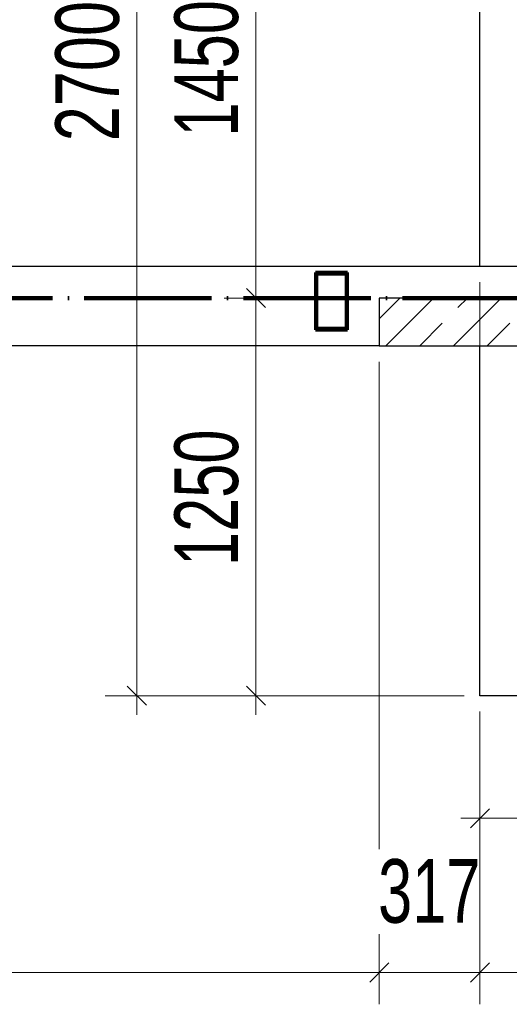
# Model space of a CAD drawing. Header units: millimetres. Extents: x 0 to 60000, y 0 to 29700.
# Tile 12 of 86: x 15655 to 17194, y 5055 to 8150. Entities that reach past the tile are written whole.
import ezdxf

# ---------------------------------------------------------------- set-up
doc = ezdxf.new("R2010")
doc.units = ezdxf.units.MM
for name, pattern in [('ALL_S16', [170, 100, -70]), ('STRICHPUNKT2_S11', [500, 400, -50, 0, -50]), ('STRICHPUNKT2_S5', [1100, 800, -100, 100, -100]), ('VERDECKT2_S2', [270, 200, -70])]:
    doc.linetypes.add(name, pattern=pattern)
for name, color, linetype, lineweight in [('AS_Belki', 7, 'Continuous', 25), ('Ogólne', 7, 'Continuous', 25), ('Osie', 30, 'STRICHPUNKT2_S5', 18), ('Standard', 7, 'Continuous', 25), ('Ściana nośna', 7, 'Continuous', 70)]:
    doc.layers.add(name, color=color, linetype=linetype, lineweight=lineweight)
doc.styles.add('ARIAL', font='ARIAL.TTF')

msp = doc.modelspace()

# ---------------------------------------------------------------- linework, layer by layer
at = {"layer": 'AS_Belki', "color": 30, "linetype": 'Continuous', "lineweight": 70, "transparency": 33554687}
for p, q in [((16585.5, 7354.8), (16585.5, 7174.8)), ((16685.5, 7354.8), (16585.5, 7354.8)), ((16589.5, 7178.8), (16589.5, 7350.8)), ((16589.5, 7350.8), (16681.5, 7350.8)), ((16681.5, 7350.8), (16681.5, 7178.8)), ((16685.5, 7174.8), (16685.5, 7354.8)), ((16585.5, 7174.8), (16685.5, 7174.8)), ((16681.5, 7178.8), (16589.5, 7178.8))]:
    msp.add_line(p, q, dxfattribs=at)
at = {"layer": 'Ogólne', "color": 4, "linetype": 'Continuous', "lineweight": 13, "transparency": 33554687}
for p, q in [((16397.9, 7274.8), (16397.9, 8724.8)), ((16427.9, 7244.8), (16367.9, 7304.8)), ((16397.9, 7274.8), (16297.9, 7274.8)), ((16397.9, 7274.8), (16497.9, 7274.8)), ((16785.5, 5542.6), (16785.5, 7074.8)), ((16053.5, 5994.8), (15993.5, 6054.8)), ((16427.9, 5994.8), (16367.9, 6054.8)), ((16023.5, 6024.8), (15923.5, 6024.8)), ((16023.5, 6024.8), (16123.5, 6024.8)), ((16023.5, 6024.8), (17052, 6024.8)), ((16023.5, 6024.8), (16023.5, 5964.8)), ((16397.9, 6024.8), (16297.9, 6024.8)), ((16397.9, 6024.8), (16497.9, 6024.8)), ((16397.9, 6024.8), (16397.9, 5964.8)), ((17102, 5154.7), (17102, 5974.8)), ((17102, 5542.6), (17102, 5974.8)), ((17102, 5639.3), (17102, 5739.3)), ((17072, 5609.4), (17132, 5669.3)), ((17102, 5639.3), (17042, 5639.3)), ((17102, 5639.3), (17102, 5539.3)), ((16785.5, 5154.7), (16785.5, 5274.7)), ((17102, 5154.7), (17102, 5274.7)), ((16785.5, 5154.7), (16785.5, 5254.7)), ((17102, 5154.7), (17102, 5254.7)), ((17102, 5154.7), (17102, 5254.7)), ((16755.5, 5124.7), (16815.5, 5184.6)), ((17072, 5124.7), (17132, 5184.6)), ((17072, 5124.7), (17132, 5184.6)), ((16785.5, 5154.7), (16785.5, 5054.7)), ((16785.5, 5154.7), (17102, 5154.7)), ((17102, 5154.7), (17042, 5154.7)), ((17102, 5154.7), (17102, 5054.7)), ((17102, 5154.7), (17102, 5054.7)), ((17102, 5154.7), (17162, 5154.7))]:
    msp.add_line(p, q, dxfattribs=at)
for points in [[(16023.5, 6024.8), (16023.5, 7658.7), (16023.5, 7658.7), (16023.5, 8724.8)], [(16397.9, 6024.8), (16397.9, 6325.1), (16397.9, 6325.1), (16397.9, 7274.8)], [(17102, 5639.3), (17524.3, 5639.3), (17524.3, 5639.3), (18002, 5639.3)], [(13135.5, 5154.7), (13714.6, 5154.7), (13714.6, 5154.7), (16785.5, 5154.7)], [(17102, 5154.7), (17937.6, 5154.7), (17937.6, 5154.7), (18902, 5154.7)]]:
    msp.add_lwpolyline(points, dxfattribs=at)
at = {"layer": 'Osie', "color": 1, "linetype": 'STRICHPUNKT2_S11', "lineweight": 140, "transparency": 33554687}
msp.add_line((3356, 7274.8), (44814, 7274.8), dxfattribs=at)
at = {"layer": 'Standard', "color": 3, "linetype": 'Continuous', "lineweight": 25, "transparency": 33554687}
for p, q in [((17102, 7374.8), (17102, 8724.8)), ((12144, 7374.8), (17777, 7374.8)), ((16785.5, 7124.8), (13135.5, 7124.8)), ((17102, 6024.8), (17102, 7124.8)), ((18902, 6024.8), (17102, 6024.8))]:
    msp.add_line(p, q, dxfattribs=at)
at = {"layer": 'Standard', "color": 3, "linetype": 'VERDECKT2_S2', "lineweight": 18, "transparency": 33554687}
msp.add_line((17102, 7124.8), (17102, 7374.8), dxfattribs=at)
at = {"layer": 'Ściana nośna', "color": 8, "linetype": 'ALL_S16', "lineweight": 35, "transparency": 33554687}
for p, q in [((16785.5, 7209.8), (16850.5, 7274.8)), ((16912.6, 7124.8), (17062.6, 7274.8)), ((17124.8, 7124.8), (17274.7, 7274.8))]:
    msp.add_line(p, q, dxfattribs=at)
at = {"layer": 'Ściana nośna', "color": 3, "linetype": 'Continuous', "lineweight": 25, "transparency": 33554687}
for p, q in [((16785.5, 7274.8), (16785.5, 7124.8)), ((17777, 7274.8), (16785.5, 7274.8)), ((16785.5, 7124.8), (17777, 7124.8))]:
    msp.add_line(p, q, dxfattribs=at)
at = {"layer": 'Ściana nośna', "color": 8, "linetype": 'Continuous', "lineweight": 35, "transparency": 33554687}
for p, q in [((16806.5, 7124.8), (16956.5, 7274.8)), ((17018.7, 7124.8), (17168.7, 7274.8))]:
    msp.add_line(p, q, dxfattribs=at)

# ---------------------------------------------------------------- texts
at = {"layer": 'Ogólne', "color": 3, "linetype": 'Continuous', "lineweight": 25, "transparency": 33554687, "char_height": 200, "attachment_point": 7, "rotation": 90, "style": 'ARIAL'}
for s, insert, width in [('\\W0.71;2700', (15970.1, 7767.6), 514.957), ('\\W0.69;1450', (16344.4, 7782.6), 513.243), ('\\W0.69;1250', (16344.4, 6432.6), 513.243)]:
    msp.add_mtext(s, dxfattribs=dict(at, insert=insert, width=width))
at = {"layer": 'Ogólne', "color": 3, "linetype": 'Continuous', "lineweight": 25, "transparency": 33554687, "insert": (16781.8, 5308.2), "char_height": 200, "width": 401.627, "attachment_point": 7, "style": 'ARIAL'}
msp.add_mtext('\\W0.69;317', dxfattribs=at)

doc.saveas('drawing.dxf')
